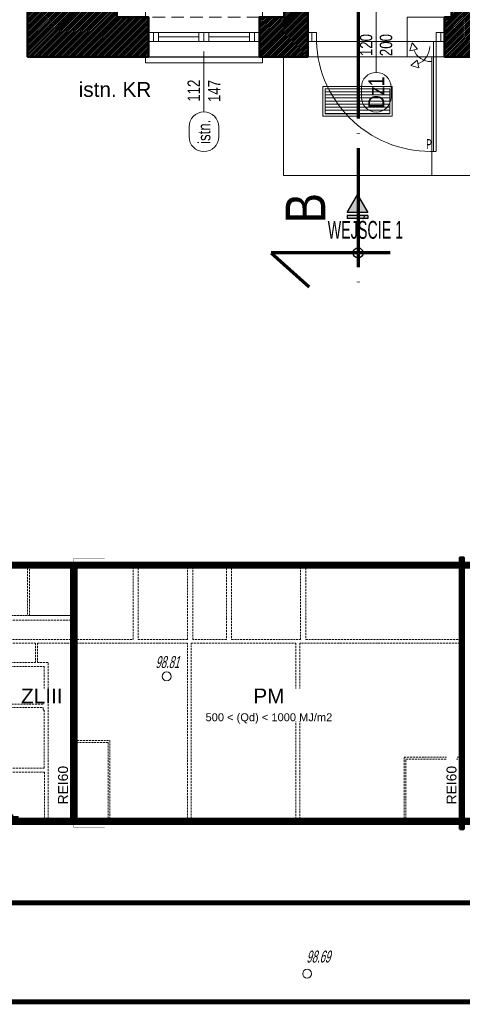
# Model space of a CAD drawing. Header units: centimetres. Extents: x -2715 to 104803, y -1446 to 32152.
# Tile 6 of 31: x 86208 to 86654, y -1446 to -452. Entities that reach past the tile are written whole.
import ezdxf
from ezdxf.enums import TextEntityAlignment as Align
from ezdxf.lldxf.tags import DXFTag

# ---------------------------------------------------------------- set-up
doc = ezdxf.new("R2010")
doc.units = ezdxf.units.CM
doc.header["$MEASUREMENT"] = 0
for name, pattern in [('ACAD_ISO04W100', [30, 24, -3, 0, -3]), ('HIDDEN', [9.525, 6.35, -3.175]), ('HIDDENX2', [19.05, 12.7, -6.35])]:
    doc.linetypes.add(name, pattern=pattern)
for name, color, linetype, lineweight in [('0_TXT', 252, 'Continuous', 15), ('0_TXT_rzędne wys.', 252, 'Continuous', 15), ('1_ doors', 252, 'Continuous', 15), ('1_ hatch', 252, 'Continuous', 9), ('1_ projection', 252, 'HIDDENX2', 5), ('1_ view 1', 252, 'Continuous', 15), ('1_ view 2', 252, 'Continuous', 13), ('1_ wall STRUCT', 252, 'Continuous', 50), ('1_ wall STRUCT proj.', 252, 'Continuous', 50), ('1_ wall STRUCT-DIV rozbiorka', 252, 'Continuous', 9), ('1_ windows', 252, 'Continuous', 15), ('2_ doors description proj.', 252, 'Continuous', 15), ('2_ windows description proj.', 252, 'Continuous', 15), ('3_ PPOŻ  opisy', 252, 'Continuous', 18), ('A_szpilki okna', 252, 'Continuous', 13), ('przekroj projektowany', 252, 'ACAD_ISO04W100', 70)]:
    doc.layers.add(name, color=color, linetype=linetype, lineweight=lineweight)
doc.layers.add('1_ area', color=252, linetype='Continuous', lineweight=9, plot=False)
for name, color, linetype in [('1_ dach - osie', 252, 'DASHDOT'), ('3_KRATA_okno istn.', 252, 'ZIGZAG'), ('DIM', 252, 'Continuous')]:
    doc.layers.add(name, color=color, linetype=linetype)
doc.styles.add('ARIAL', font='arial.ttf', dxfattribs={"width": 0.8})
doc.styles.add('BIKTS', font='bikromsw.shx', dxfattribs={"width": 0.85})
doc.styles.add('H_POM', font='ARIALN.TTF', dxfattribs={"width": 0.7, "height": 18})
doc.styles.add('opis100', font='ARIALN.TTF', dxfattribs={"height": 18})
doc.styles.get("Standard").update_dxf_attribs({"font": 'ARIALN.TTF'})
doc.styles.add('TXT_D', font='arial.ttf')
tags = doc.linetypes.add('DASHDOT', pattern=[20, 10, -5, 0, -5]).pattern_tags.tags
tags[10:11] = [DXFTag(74, 4), DXFTag(75, 0), DXFTag(340, '0'), DXFTag(46, 0.0), DXFTag(50, 0.0), DXFTag(44, 0.0), DXFTag(45, 0.0)]
tags[8:9] = [DXFTag(74, 4), DXFTag(75, 0), DXFTag(340, '0'), DXFTag(46, 0.0), DXFTag(50, 0.0), DXFTag(44, 0.0), DXFTag(45, 0.0)]
tags[6:7] = [DXFTag(74, 4), DXFTag(75, 0), DXFTag(340, '0'), DXFTag(46, 0.0), DXFTag(50, 0.0), DXFTag(44, 0.0), DXFTag(45, 0.0)]
tags[4:5] = [DXFTag(74, 4), DXFTag(75, 0), DXFTag(340, '0'), DXFTag(46, 0.0), DXFTag(50, 0.0), DXFTag(44, 0.0), DXFTag(45, 0.0)]
doc.linetypes.add('Rozbiö˘ka', pattern='A,7,[121,msgB.shx,S=1,R=0,X=0.5,Y=-1.826635],7', length=14)
doc.linetypes.add('ZIGZAG', pattern='A,0.0001,-0.2,[131,IS_LineDef.shx,S=0.2,R=0,X=-0.2,Y=0],-0.4,[131,IS_LineDef.shx,S=0.2,R=180,X=0.2,Y=0],-0.2', length=0.8001)

# ---------------------------------------------------------------- blocks, each defined once
blk = doc.blocks.new('VFDGFHGF')
at = {"color": 7}
for points in [[(67888.88, -1370.49), (67891.88, -1370.49), (67891.88, -1364.49), (67773.88, -1364.49), (67773.88, -1367.49), (67773.88, -1370.49), (67776.88, -1370.49)], [(67888.88, -1410.49), (67891.88, -1410.49), (67891.88, -1416.49), (67773.88, -1416.49), (67773.88, -1416.49), (67773.88, -1410.49), (67776.88, -1410.49)]]:
    blk.add_lwpolyline(points, dxfattribs=at)
at = {"color": 253, "linetype": 'HIDDENX2'}
for points in [[(67888.88, -1370.49), (67776.88, -1370.49)], [(67888.88, -1410.49), (67776.88, -1410.49)]]:
    blk.add_lwpolyline(points, dxfattribs=at)
for points in [[(67781.88, -1394.99), (67776.88, -1394.99), (67776.88, -1385.99), (67781.88, -1385.99), (67781.88, -1394.99)], [(67827.88, -1385.99), (67781.88, -1385.99)], [(67786.88, -1394.99), (67781.88, -1394.99), (67781.88, -1385.99), (67786.88, -1385.99), (67786.88, -1394.99)], [(67827.88, -1390.49), (67786.88, -1390.49)], [(67832.88, -1394.99), (67827.88, -1394.99), (67827.88, -1385.99), (67832.88, -1385.99), (67832.88, -1394.99)], [(67837.88, -1394.99), (67832.88, -1394.99), (67832.88, -1385.99), (67837.88, -1385.99), (67837.88, -1394.99)], [(67883.88, -1385.99), (67837.88, -1385.99)], [(67878.88, -1390.49), (67837.88, -1390.49)], [(67883.88, -1394.99), (67878.88, -1394.99), (67878.88, -1385.99), (67883.88, -1385.99), (67883.88, -1394.99)], [(67888.88, -1394.99), (67883.88, -1394.99), (67883.88, -1385.99), (67888.88, -1385.99), (67888.88, -1394.99)], [(67827.88, -1394.99), (67781.88, -1394.99)], [(67883.88, -1394.99), (67837.88, -1394.99)]]:
    blk.add_lwpolyline(points)
blk = doc.blocks.new('Spilka_okno_pod')
blk.add_line((0, -61.07), (0, 0))
blk.add_lwpolyline([(15, -76.07, 1), (-15, -76.07), (-15, -86.07, 1), (15, -86.07)], format="xyb", close=True)
at = {"style": 'BIKTS', "width": 0.8}
blk.add_attdef('SZEROK', text='', height=8, rotation=89.99999, dxfattribs=at).set_placement((-4.4, -33.48), align=Align.CENTER)
blk.add_attdef('WYSOK', text='', height=8, rotation=89.99999, dxfattribs=at).set_placement((4.75, -33.48), align=Align.TOP_CENTER)
blk.add_attdef('OZN', text='', height=8, rotation=89.99999, dxfattribs=at).set_placement((0, -81.07), align=Align.MIDDLE)
blk = doc.blocks.new('strzałka samozamykacz')
for p, q in [((-12.55, 13.79), (-11.02, 21.47)), ((-19.09, 19.09), (-12.55, 13.79))]:
    blk.add_line(p, q)
blk.add_lwpolyline([(-19.09, 19.09), (-11.02, 21.47)])
blk.add_arc((-19.09, 0), 19.09, 0, 67.49939)
blk = doc.blocks.new('gfdhgfdhgfhg')
at = {"layer": '1_ hatch'}
h = blk.add_hatch(dxfattribs=at)
h.set_pattern_fill('ANSI31', color=256, scale=25, angle=315)
h.set_pattern_definition([(360, (-67.5, -2.5), (8e-16, 3.125), [])])
h.paths.add_polyline_path([(-67.5, -27.5), (-2.5, -27.5), (-2.5, -2.5), (-67.5, -2.5)])
at = {"layer": '1_ view 2'}
for points in [[(-70, -30), (0, -30), (0, 0), (-70, 0)], [(-67.5, -27.5), (-2.5, -27.5), (-2.5, -2.5), (-67.5, -2.5)]]:
    blk.add_lwpolyline(points, close=True, dxfattribs=at)
blk = doc.blocks.new('GFHFGHGF')
at = {"linetype": 'Continuous'}
blk.add_hatch(color=256, dxfattribs=at).paths.add_polyline_path([(-10.4, -18.01), (0, 0), (10.4, -18.01)])
at = {"linetype": 'Continuous', "true_color": 0xc7c8ca}
for points in [[(-10.4, -18.01), (0, 0), (10.4, -18.01)], [(10.4, -23.89), (10.4, -20.95), (-10.4, -20.95), (-10.4, -23.89)]]:
    blk.add_hatch(color=9, dxfattribs=at).paths.add_polyline_path(points)
for p, q in [((10.4, -20.95), (-10.4, -20.95)), ((-10.4, -20.95), (-10.4, -23.89)), ((10.4, -23.89), (-10.4, -23.89)), ((10.4, -20.95), (10.4, -23.89))]:
    blk.add_line(p, q)
at = {"linetype": 'Continuous'}
blk.add_lwpolyline([(-10.4, -18.01), (0, 0), (10.4, -18.01)], close=True, dxfattribs=at)
blk.add_lwpolyline([(-10.4, -18.01), (0, 0), (10.4, -18.01)], close=True)
at = {"insert": (-30.05, -26.4), "char_height": 18, "width": 79.6756, "attachment_point": 1, "style": 'H_POM'}
blk.add_mtext('WEJŚCIE 1', dxfattribs=at)
blk = doc.blocks.new('WSP')
at = {"linetype": 'Continuous'}
blk.add_circle((0, 0), 0.045, dxfattribs=at)
blk = doc.blocks.new('_OZN.DRZWI')
blk.add_line((0, 0), (61.07, 0))
blk.add_lwpolyline([(-15, 15, -1), (-15, -15), (-25, -15, -1), (-25, 15)], format="xyb", close=True)
at = {"style": 'BIKTS', "width": 0.8}
blk.add_attdef('WYSOK', text='', height=8, rotation=0.00001, dxfattribs=at).set_placement((27.59, 12.75), align=Align.TOP_CENTER)
for p in [(-20, 0), (75.14, 0)]:
    blk.add_attdef('OZN', text='', height=8, rotation=0.00001, dxfattribs=at).set_placement(p, align=Align.MIDDLE)
blk.add_attdef('SZEROK', text='', height=8, rotation=0.00001, dxfattribs=at).set_placement((27.59, -12.4), align=Align.CENTER)
blk = doc.blocks.new('GRFHGFJNHGJMKH')
at = {"layer": '1_ dach - osie'}
blk.add_line((0, -1754.68), (0, 0), dxfattribs=at)
at = {"layer": 'DIM'}
blk.add_circle((0, -1966.24), 5, dxfattribs=at)
blk.add_circle((0, -1966.24), 5, dxfattribs=at)
at = {"layer": 'przekroj projektowany', "ltscale": 5}
blk.add_line((0, -1710.51), (0, -2000.22), dxfattribs=at)
blk.add_lwpolyline([(32.24, -1966.24), (-87.85, -1966.24), (-49.36, -2000.56)], dxfattribs=at)
at = {"layer": 'przekroj projektowany', "color": 7, "ltscale": 5, "insert": (-73.17, -1936.37), "char_height": 40, "width": 94.4403, "attachment_point": 1, "rotation": 90, "style": 'opis100'}
blk.add_mtext('B', dxfattribs=at)
blk = doc.blocks.new('FDSFDGDFHFGH')
for p, q in [((-138, 4.55), (-134.45, 4.55)), ((-129.45, 4.55), (-129.45, -4.55)), ((-8.55, -4.55), (-8.55, 4.55)), ((-8.55, 4.55), (-4, 4.55)), ((-4, 4.55), (-0.45, 4.55)), ((-129.45, -4.55), (-134, -4.55)), ((-32.64, -5.84), (-27.34, -12.38)), ((-11.27, -4.55), (-11.27, -115.41)), ((-4, -4.55), (-8.55, -4.55)), ((-8.55, -4.55), (-8.55, -115.45)), ((-27.34, -12.38), (-35.01, -13.91))]:
    blk.add_line(p, q)
for points in [[(-134, -4.55), (-134, 4.55), (-138, 4.55), (-138, -4.55)], [(-129.45, -4.55), (-129.45, 4.55), (-134, 4.55), (-134, -4.55)], [(-4, -4.55), (-4, 4.55), (-8.55, 4.55), (-8.55, -4.55)], [(0, -4.55), (0, 4.55), (-4, 4.55), (-4, -4.55)]]:
    blk.add_lwpolyline(points, close=True)
for points in [[(-69, -1.36), (-69, -0.36)], [(-32.64, -5.84), (-35.01, -13.91)], [(-8.55, -4.55), (-11.27, -4.55)]]:
    blk.add_lwpolyline(points)
for centre, radius, start, end in [((-14.26, -0.33), 115.27, 182.09842, 272.84172), ((-13.55, -5.84), 19.09, 202.50061, 270)]:
    blk.add_arc(centre, radius, start, end)
at = {"insert": (-18.4, -103.17), "char_height": 10, "width": 6.2032, "attachment_point": 1, "style": 'H_POM'}
blk.add_mtext('P', dxfattribs=at)
blk = doc.blocks.new('gfdhgfhgfh')
at = {"layer": '1_ hatch'}
h = blk.add_hatch(dxfattribs=at)
h.set_pattern_fill('ANSI31', color=256, scale=10)
h.set_pattern_definition([(45, (-431355.607, 12231.814), (-0.8838834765, 0.8838834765), [])])
h.paths.add_polyline_path([(2943, -1726), (2968, -1726), (2968, 0), (2968, 30), (2943, 30), (2943, -1726)], is_closed=False)
h = blk.add_hatch(dxfattribs=at)
h.set_pattern_fill('ANSI31', color=256, scale=10)
h.set_pattern_definition([(45, (-345755.4368, 10788.6668), (-0.8838834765, 0.8838834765), [])])
h.paths.add_polyline_path([(2943, -1656), (470, -1656), (470, -40), (2943, -40), (2943, 0), (0, 0), (0, -1696), (2943, -1696), (2943, -1656)], is_closed=False)
h.paths.add_polyline_path([(90, -1644), (55, -1644), (55, -1634), (40, -1634), (40, -501), (36, -501), (36, -375), (40, -375), (40, -40), (428, -40), (428, -1656), (90, -1656), (90, -1644)], is_closed=False, flags=16)
h = blk.add_hatch(dxfattribs=at)
h.set_pattern_fill('ANSI31', color=256, scale=10)
h.set_pattern_definition([(45, (-516635.7771, 13674.9611), (-0.8838834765, 0.8838834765), [])])
h.paths.add_polyline_path([(3380.6, -40), (2968, -40), (2968, 0), (3413.8, 0), (3426.5, -7.4), (3363.3, -27.7)])
h = blk.add_hatch(dxfattribs=at)
h.set_pattern_fill('ANSI31', color=256, scale=10)
h.set_pattern_definition([(45, (-259835.2666, 9345.5197), (-0.8838834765, 0.8838834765), [])])
h.paths.add_polyline_path([(2968, -1656), (2968, -1696), (3369.2, -1696), (3355.4, -1686.2), (3418.6, -1665.8), (3401.7, -1656)])
at = {"layer": '1_ projection', "color": 251}
for points in [[(40, -345), (428, -345), (428, -40), (40, -40)], [(150, -345), (40, -345), (40, -40), (150, -40)], [(470, -501), (832, -501), (832, -40), (470, -40)], [(865, -501), (1184, -501), (1184, -40), (865, -40)], [(1434, -501), (1217, -501), (1217, -40), (1434, -40)], [(1467, -501), (1914, -501), (1914, -40), (1467, -40)]]:
    blk.add_lwpolyline(points, close=True, dxfattribs=at)
for points in [[(428, -345), (162, -345), (162, -40), (428, -40), (428, -345)], [(2943, -40), (1947, -40), (1947, -501), (2943, -501)], [(2968, -501), (2968, -40)], [(36, -501), (36, -375), (428, -375), (428, -501), (36, -501)], [(36, -501), (36, -375), (428, -375), (428, -501), (36, -501)], [(202, -650), (202, -525), (40, -525), (40, -650), (202, -650)], [(428, -1656), (283, -1656), (283, -650), (214, -650), (214, -525), (428, -525), (428, -1656)], [(470, -525), (470, -1154), (682, -1154), (682, -1656), (1183, -1656), (1183, -525), (470, -525)], [(1207, -1656), (1207, -525), (1884, -525), (1884, -1656), (1207, -1656)], [(1908, -525), (1908, -1656), (2582, -1656), (2582, -1261), (2943, -1261), (2943, -525), (1908, -525)], [(258, -903), (250, -903), (250, -919), (40, -919), (40, -675), (258, -675), (258, -903)], [(258, -1333), (40, -1333), (40, -941), (250, -941), (250, -958), (258, -958), (258, -1333)], [(470, -1656), (670, -1656), (670, -1166), (470, -1166), (470, -1656)], [(2594, -1656), (2594, -1273), (2943, -1273), (2943, -1656), (2594, -1656)], [(40, -1357), (40, -1634), (55, -1634), (55, -1644), (90, -1644), (90, -1656), (259, -1656), (259, -1357), (40, -1357)]]:
    blk.add_lwpolyline(points, dxfattribs=at)
at = {"layer": '1_ view 1'}
for points in [[(3392.6, -116.7), (3392.6, -48.6), (3363.3, -27.7), (3426.5, -7.4), (3392.6, 12.4), (3392.6, 89.9)], [(3393.6, -116.7), (3393.6, -48.1), (3365.5, -28.1), (3428.9, -7.7), (3393.6, 12.9), (3393.6, 89.9)], [(3413.8, 0), (2968, 0), (2968, 30), (2943, 30), (2943, 0), (40, 0)], [(2943, -1696), (0, -1696), (0, 0), (2943, 0)], [(428, -40), (40, -40), (40, -1634), (55, -1634), (55, -1644), (90, -1644), (90, -1656), (428, -1656), (428, -40)], [(470, -40), (470, -1656), (2943, -1656), (2943, -40), (470, -40)], [(3380.6, -40), (2968, -40), (2968, 0), (3413.8, 0), (3426.5, -7.4), (3363.3, -27.7), (3380.6, -40)], [(3380.6, -40), (2968, -40)], [(3384.7, -1783.2), (3384.7, -1707), (3355.4, -1686.2), (3418.6, -1665.8), (3384.7, -1646.1), (3384.7, -1586.3)], [(3385.7, -1783.2), (3385.7, -1706.5), (3357.6, -1686.5), (3421, -1666.1), (3385.7, -1645.5), (3385.7, -1586.3)], [(40, -1696), (40, -1696), (2943, -1696), (2943, -1726), (2968, -1726), (2968, -1696), (3369.2, -1696)], [(2968, -1656), (3353, -1656), (3401.7, -1656)], [(2968, -1656), (2968, -1696), (3369.2, -1696), (3355.4, -1686.2), (3418.6, -1665.8), (3401.7, -1656), (2968, -1656)]]:
    blk.add_lwpolyline(points, dxfattribs=at)
at = {"layer": '1_ wall STRUCT proj.'}
blk.add_lwpolyline([(2943, -1726), (2943, 30), (2968, 30), (2968, -1726), (2943, -1726)], dxfattribs=at)
at = {"layer": '3_ PPOŻ  opisy', "linetype": 'HIDDEN', "ltscale": 2.5, "const_width": 2.5}
for points in [[(448, 22.9), (448, -1714.5)], [(448, 22.9), (648, 22.9)], [(2955.5, 30), (2955.5, -1726)], [(448, -1714.5), (648, -1714.5)]]:
    blk.add_lwpolyline(points, dxfattribs=at)

msp = doc.modelspace()

# ---------------------------------------------------------------- hatches: boundary and pattern name
at = {"layer": '1_ hatch'}
h = msp.add_hatch(dxfattribs=at)
h.set_pattern_fill('ANSI31', color=256, scale=10)
h.paths.add_polyline_path([(86636.55, -489.07), (86636.55, -449.07), (86643.55, -449.07), (86643.55, 511.93), (86685.55, 511.93), (86685.55, -449.07), (86722.55, -449.07), (86722.55, -489.07)])
h = msp.add_hatch(dxfattribs=at)
h.set_pattern_fill('ANSI31', color=256, scale=10)
h.paths.add_polyline_path([(86215.55, -40.07), (86255.55, -40.07), (86255.55, -126.07), (86306.55, -126.07), (86306.55, -150.07), (86255.55, -150.07), (86255.55, -427.07), (86270.55, -427.07), (86270.55, -437.07), (86305.55, -437.07), (86305.55, -449.07), (86337.55, -449.07), (86337.55, -489.07), (86215.55, -489.07)])
h = msp.add_hatch(dxfattribs=at)
h.set_pattern_fill('ANSI31', color=256, scale=10)
h.paths.add_polyline_path([(86474.55, -428.07), (86474.55, -449.07), (86449.55, -449.07), (86449.55, -489.07), (86498.55, -489.07), (86498.55, -449.07), (86498.55, -428.07)])

# ---------------------------------------------------------------- linework, layer by layer
at = {"layer": '1_ area'}
msp.add_lwpolyline([(89183.91, -489.07), (86215.55, -489.07), (86215.55, 1206.93), (89183.91, 1206.93)], close=True, dxfattribs=at)
at = {"layer": '1_ projection'}
msp.add_lwpolyline([(86498.55, -489.07), (86636.55, -489.07)], dxfattribs=at)
at = {"layer": '1_ view 1'}
msp.add_lwpolyline([(86473.82, -489.07), (86473.82, -489.07), (86473.82, -609.07), (86623.55, -609.07), (86623.55, -579.07), (86623.55, -489.07)], dxfattribs=at)
at = {"layer": '1_ view 1', "color": 150}
msp.add_lwpolyline([(86623.55, -609.07), (86663.55, -609.07), (86663.55, -489.07), (86623.55, -489.07)], dxfattribs=at)
at = {"layer": '1_ view 2'}
msp.add_lwpolyline([(86498.55, -473.62), (86636.55, -473.62)], dxfattribs=at)
at = {"layer": '1_ wall STRUCT'}
for points in [[(86636.55, -489.07), (86636.55, -449.07), (86643.55, -449.07), (86643.55, 511.93), (86685.55, 511.93), (86685.55, -449.07), (86722.55, -449.07), (86722.55, -489.07), (86636.55, -489.07)], [(86474.55, -428.07), (86474.55, -449.07), (86449.55, -449.07), (86449.55, -489.07), (86498.55, -489.07), (86498.55, -449.07), (86498.55, -428.07), (86474.55, -428.07)]]:
    msp.add_lwpolyline(points, dxfattribs=at)
msp.add_lwpolyline([(86215.55, -40.07), (86255.55, -40.07), (86255.55, -126.07), (86306.55, -126.07), (86306.55, -150.07), (86255.55, -150.07), (86255.55, -427.07), (86270.55, -427.07), (86270.55, -437.07), (86305.55, -437.07), (86305.55, -449.07), (86305.55, -449.07), (86337.55, -449.07), (86337.55, -489.07), (86215.55, -489.07)], close=True, dxfattribs=at)
at = {"layer": '1_ wall STRUCT-DIV rozbiorka', "linetype": 'Rozbiö˘ka'}
msp.add_lwpolyline([(86636.55, -449.07), (86598.55, -449.07), (86598.55, -489.07), (86636.55, -489.07)], dxfattribs=at)
at = {"layer": '3_KRATA_okno istn.', "linetype": 'ZIGZAG', "ltscale": 15}
msp.add_lwpolyline([(86337.55, -489.07), (86449.55, -489.07)], dxfattribs=at)

# ---------------------------------------------------------------- block references
msp.add_blockref('GFHFGHGF', (86548.55, -628.37))
at = {"layer": '0_TXT_rzędne wys.', "lineweight": 9, "xscale": 99.73580285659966, "yscale": 99.73580285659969, "zscale": 99.73580285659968, "rotation": 28.77486728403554}
for p in [(86355.9, -1114.63), (86497.72, -1414.77)]:
    msp.add_blockref('WSP', p, dxfattribs=at)
at = {"layer": '1_ doors'}
msp.add_blockref('FDSFDGDFHFGH', (86636.55, -469.07), dxfattribs=at)
at = {"layer": '1_ doors', "xscale": -1, "rotation": 180}
msp.add_blockref('strzałka samozamykacz', (86621.48, -478.62), dxfattribs=at)
at = {"layer": '1_ view 1'}
msp.add_blockref('GRFHGFJNHGJMKH', (86549.24, 1279.19), dxfattribs=at)
at = {"layer": '1_ view 1', "xscale": 0.15625, "yscale": 0.15625, "zscale": 0.15625}
msp.add_blockref('gfdhgfhgfh', (86192.1, -999.13), dxfattribs=at)
at = {"layer": '1_ view 2'}
msp.add_blockref('gfdhgfdhgfhg', (86583.55, -519.07), dxfattribs=at)
at = {"layer": '1_ windows'}
msp.add_blockref('VFDGFHGF', (18560.66, 921.42), dxfattribs=at)
at = {"layer": '2_ doors description proj.'}
ref = msp.add_blockref('_OZN.DRZWI', (86567.55, -504.85), dxfattribs=dict(at, rotation=90.00000000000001))
ref.add_attrib('OZN', 'proj.', dxfattribs={"layer": '0', "color": 7, "lineweight": 5, "height": 12.5, "rotation": 90, "style": 'BIKTS', "width": 0.8}).set_placement((86567.55, -423.45), align=Align.MIDDLE)
ref.add_attrib('WYSOK', '200', dxfattribs={"layer": '0', "color": 7, "lineweight": 5, "height": 12.5, "rotation": 90, "style": 'BIKTS', "width": 0.8}).set_placement((86571.09, -477.26), align=Align.TOP_CENTER)
ref.add_attrib('SZEROK', '120', dxfattribs={"layer": '0', "color": 7, "lineweight": 5, "height": 12.5, "rotation": 90, "style": 'BIKTS', "width": 0.8}).set_placement((86563.53, -477.26), align=Align.CENTER)
ref.add_attrib('OZN', 'Dz1', dxfattribs={"layer": '0', "color": 7, "lineweight": 5, "height": 16, "rotation": 90, "style": 'ARIAL', "width": 0.8}).set_placement((86567.55, -524.85), align=Align.MIDDLE)
at = {"layer": '2_ windows description proj.'}
ref = msp.add_blockref('Spilka_okno_pod', (86393.55, -483.71), dxfattribs=dict(at, xscale=-1))
ref.add_attrib('WYSOK', '147', dxfattribs={"layer": 'A_szpilki okna', "color": 7, "height": 12.5, "rotation": 90, "style": 'BIKTS', "width": 0.8}).set_placement((86397.74, -523.67), align=Align.TOP_CENTER)
ref.add_attrib('SZEROK', '112', dxfattribs={"layer": 'A_szpilki okna', "color": 7, "height": 12.5, "rotation": 90, "style": 'BIKTS', "width": 0.8}).set_placement((86389.49, -523.29), align=Align.CENTER)
ref.add_attrib('OZN', 'istn.', dxfattribs={"layer": 'A_szpilki okna', "color": 7, "height": 12.5, "rotation": 90, "style": 'BIKTS', "width": 0.8}).set_placement((86393.55, -564.78), align=Align.MIDDLE)

# ---------------------------------------------------------------- texts
at = {"layer": '0_TXT', "insert": (86267.06, -514.53), "char_height": 15, "width": 75.0214, "attachment_point": 1, "style": 'TXT_D', "bg_fill": 3, "box_fill_scale": 1, "bg_fill_color": 256, "bg_fill_transparency": 0}
msp.add_mtext('istn. KR', dxfattribs=at)
at = {"layer": '0_TXT_rzędne wys.', "lineweight": 9, "oblique": 15, "width": 0.7}
for s, p in [('98.81', (86356.59, -1100.12)), ('98.69', (86509.01, -1397.45))]:
    msp.add_text(s, height=12, dxfattribs=at).set_placement(p, align=Align.MIDDLE)

# ---------------------------------------------------------------- next in the draw order: linework, layer by layer
at = {"lineweight": 50, "const_width": 5}
msp.add_lwpolyline([(85600.17, -1443.15), (85600.17, 1526.85), (89800.17, 1526.85), (89800.17, -1443.15), (85600.17, -1443.15)], dxfattribs=at)
at = {"lineweight": 50}
msp.add_lwpolyline([(85700.17, -1343.15, 5, 5, 0), (85700.17, 1426.85, 5, 5, 0), (89700.17, 1426.85, 5, 5, 0), (89700.17, -1343.15, 5, 5, 0)], format="xyseb", close=True, dxfattribs=at)

# ---------------------------------------------------------------- next in the draw order: texts
at = {"layer": '3_ PPOŻ  opisy', "char_height": 15, "attachment_point": 1, "style": 'TXT_D', "bg_fill": 3, "box_fill_scale": 1, "bg_fill_color": 1, "bg_fill_transparency": 0}
for s, insert, width in [('\\pxqc;ZLIII', (86208.98, -1126.86), 41.7905), ('\\pxqc;PM\\P{\\H0.533333x;500 < (Qd) < 1000 MJ/m2}', (86390.17, -1126.86), 137.9765)]:
    msp.add_mtext(s, dxfattribs=dict(at, insert=insert, width=width))
at = {"layer": '3_ PPOŻ  opisy', "char_height": 10, "width": 58.5233, "attachment_point": 1, "rotation": 90, "style": 'TXT_D', "bg_fill": 3, "box_fill_scale": 1, "bg_fill_color": 1, "bg_fill_transparency": 0}
for insert in [(86246.29, -1253.64), (86638.46, -1253.64)]:
    msp.add_mtext('\\pxqc;REI60', dxfattribs=dict(at, insert=insert))

doc.saveas('drawing.dxf')
